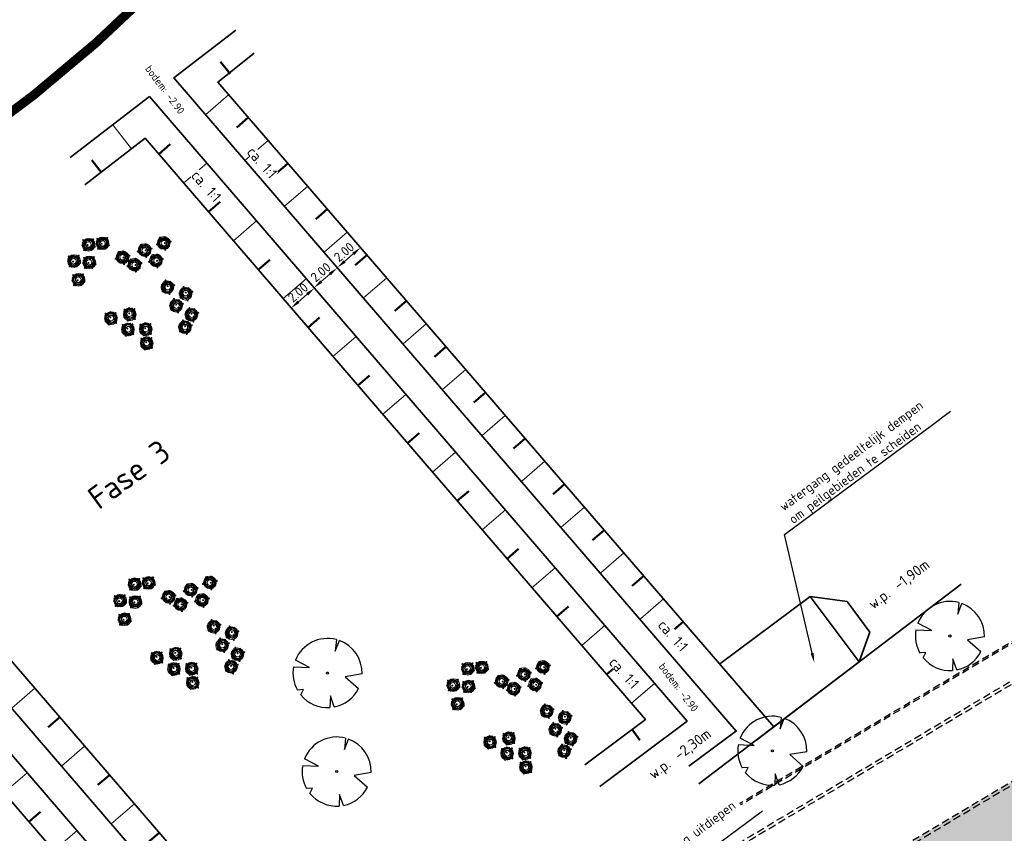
# Model space of a CAD drawing. Header units: metres. Extents: x 103263 to 106611, y 426963 to 428812.
# Tile 44 of 74: x 104398 to 104462, y 427830 to 427884. Entities that reach past the tile are written whole.
import ezdxf
from ezdxf import colors
from ezdxf.entities.mleader import LeaderData, LeaderLine
from ezdxf.math import Vec2, Vec3

# ---------------------------------------------------------------- set-up
doc = ezdxf.new("R2010")
doc.units = ezdxf.units.M
doc.linetypes.add('DASHED', pattern=[0.75, 0.5, -0.25])
for name, color, linetype, lineweight, true_color in [('Geriefhout', 7, 'Continuous', 0, 0x424242), ('N-WE-GR-BEPLANTING-A-250', 7, 'Continuous', 18, 0x00a500), ('N-WE-GR-GRAS-A-250', 7, 'Continuous', 18, 0x7ca500)]:
    doc.layers.add(name, color=color, linetype=linetype, lineweight=lineweight, true_color=true_color)
for name, color, linetype, lineweight in [('N-GV-GW-TALUD_TEEN-G', 3, 'Continuous', 35), ('N-WE-GR-BOOM-S', 7, 'Continuous', 25), ('N-WE-GW-HOOGTE_AFWERKHOOGTE-T25', 7, 'Continuous', 25), ('N-WE-GW-TALUD_KRUIN-G', 3, 'Continuous', 35), ('N-WE-GW-TALUDARCERING-S', 90, 'Continuous', 25), ('N-WE-GW-TALUDARCERING_KORT-G', 90, 'Continuous', 50), ('N-WE-GW-TALUDARCERING_LANG-G', 90, 'Continuous', 18), ('N-WE-VH-VERHARDING-G', 252, 'Continuous', 35), ('N-XX-GW-TALUDARCERING-S', 90, 'Continuous', 25), ('N-XX-GW-TALUDARCERING_KORT-G', 90, 'Continuous', 50), ('N-XX-GW-TALUDARCERING_LANG-G', 90, 'Continuous', 18), ('toekomstig', 254, 'DASHED', 25), ('X-XX-AL-M', 7, 'Continuous', 18), ('X-XX-AL-REFERENTIE-T25', 7, 'Continuous', 25), ('X-XX-AL-VERWIJZING-M', 7, 'Continuous', 18)]:
    doc.layers.add(name, color=color, linetype=linetype, lineweight=lineweight)
doc.layers.add('N-WE-VH-VERHARDING-AP_GROEN4', color=7, linetype='Continuous', true_color=0x004700)
doc.layers.add('N-WE-VH-VERHARDING-AP_VOETPAD', color=7, linetype='Continuous', true_color=0x424242)
doc.styles.add('NLCS-ISO-M200-T25', font='NLCS-ISO.ttf', dxfattribs={"height": 0.5})
doc.styles.add('NLCS-ISO-M250-T25', font='NLCS-ISO.ttf', dxfattribs={"height": 0.625})
doc.dimstyles.new('NLCS-M250-T25-PIJL_L2_H1', dxfattribs={"dimscale": 0.25, "dimtxt": 2.5, "dimasz": 2.5, "dimexe": 2, "dimexo": 2, "dimgap": 0.7, "dimtad": 1, "dimzin": 0, "dimdsep": 46, "dimtxsty": 'NLCS-ISO-M250-T25', "dimcen": 0, "dimdle": 2, "dimclrd": 256, "dimclre": 256, "dimclrt": 256, "dimadec": 1, "dimazin": 0, "dimtfac": 1, "dimtdec": 3, "dimtofl": 0, "dimtmove": 0, "dimatfit": 3, "dimfxl": 2, "dimfxlon": 1, "dimtfillclr": 256, "dimtolj": 1, "dimtzin": 0, "dimlwd": -1, "dimlwe": -1, "dimarcsym": 0})

# ---------------------------------------------------------------- blocks, each defined once
blk = doc.blocks.new('*U272')
at = {"ltscale": 20, "flags": 128}
for points in [[(0.579, 2.19), (0.513, 1.443), (0.778, 2.128)], [(-2.229, 0.403), (-1.184, 0.353), (-2.105, 0.838)], [(2.265, -0.058), (1.153, -0.248), (2.022, -1.021)], [(-1.754, -1.434), (-1.576, -1.088), (-1.973, -1.113)], [(0.446, -2.221), (0.189, -1.499), (0.162, -2.26)]]:
    blk.add_lwpolyline(points, dxfattribs=at)
blk.add_lwpolyline([(2.265, -0.058, 0.321944), (0.778, 2.128, 0.321944)], format="xyb", dxfattribs=at)
blk.add_circle((0, 0), 0.0675)
at = {"ltscale": 20}
for start, end in [(75.18441, 158.29895), (169.74905, 209.43023), (281.36007, 333.20465), (219.26669, 274.10684)]:
    blk.add_arc((0, 0), 2.266, start, end, dxfattribs=at)
blk = doc.blocks.new('*U297')
at = {"ltscale": 20, "flags": 128}
for points in [[(0.579, 2.19), (0.513, 1.443), (0.778, 2.128)], [(-2.229, 0.403), (-1.184, 0.353), (-2.105, 0.838)], [(2.265, -0.058), (1.153, -0.248), (2.022, -1.021)], [(-1.754, -1.434), (-1.576, -1.088), (-1.973, -1.113)], [(0.446, -2.221), (0.189, -1.499), (0.162, -2.26)]]:
    blk.add_lwpolyline(points, dxfattribs=at)
blk.add_lwpolyline([(2.265, -0.058, 0.321944), (0.778, 2.128, 0.321944)], format="xyb", dxfattribs=at)
blk.add_circle((0, 0), 0.0675)
at = {"ltscale": 20}
for start, end in [(75.18441, 158.29895), (169.74905, 209.43023), (281.36007, 333.20465), (219.26669, 274.10684)]:
    blk.add_arc((0, 0), 2.266, start, end, dxfattribs=at)
blk = doc.blocks.new('*U299')
at = {"ltscale": 20, "flags": 128}
for points in [[(0.579, 2.19), (0.513, 1.443), (0.778, 2.128)], [(-2.229, 0.403), (-1.184, 0.353), (-2.105, 0.838)], [(2.265, -0.058), (1.153, -0.248), (2.022, -1.021)], [(-1.754, -1.434), (-1.576, -1.088), (-1.973, -1.113)], [(0.446, -2.221), (0.189, -1.499), (0.162, -2.26)]]:
    blk.add_lwpolyline(points, dxfattribs=at)
blk.add_lwpolyline([(2.265, -0.058, 0.321944), (0.778, 2.128, 0.321944)], format="xyb", dxfattribs=at)
blk.add_circle((0, 0), 0.0675)
at = {"ltscale": 20}
for start, end in [(75.18441, 158.29895), (169.74905, 209.43023), (281.36007, 333.20465), (219.26669, 274.10684)]:
    blk.add_arc((0, 0), 2.266, start, end, dxfattribs=at)
blk = doc.blocks.new('*U131')
at = {"ltscale": 20, "flags": 128}
for points in [[(0.579, 2.19), (0.513, 1.443), (0.778, 2.128)], [(-2.229, 0.403), (-1.184, 0.353), (-2.105, 0.838)], [(2.265, -0.058), (1.153, -0.248), (2.022, -1.021)], [(-1.754, -1.434), (-1.576, -1.088), (-1.973, -1.113)], [(0.446, -2.221), (0.189, -1.499), (0.162, -2.26)]]:
    blk.add_lwpolyline(points, dxfattribs=at)
blk.add_lwpolyline([(2.265, -0.058, 0.321944), (0.778, 2.128, 0.321944)], format="xyb", dxfattribs=at)
blk.add_circle((0, 0), 0.0675)
at = {"ltscale": 20}
for start, end in [(75.18441, 158.29895), (169.74905, 209.43023), (281.36007, 333.20465), (219.26669, 274.10684)]:
    blk.add_arc((0, 0), 2.266, start, end, dxfattribs=at)
blk = doc.blocks.new('geriefhout')
at = {"color": 0}
for centre, radius in [((-3.33, 0.9), 0.415), ((-3.501, 1.259), 0.0638), ((-3.189, 1.266), 0.0346), ((-1.818, 1.109), 0.415), ((-1.824, 1.086), 0.367), ((-1.838, 1.086), 0.332), ((-2.092, 1.368), 0.0346), ((-1.824, 1.086), 0.294), ((-1.855, 1.088), 0.238), ((-1.989, 1.468), 0.0638), ((-1.902, 1.285), 0.0346), ((-1.667, 1.275), 0.0638), ((-1.678, 1.474), 0.0346), ((-0.961, 1.334), 0.0346), ((-0.883, 1.323), 0.0638), ((-0.501, 1.352), 0.415), ((-0.506, 1.334), 0.367), ((-0.52, 1.334), 0.332), ((-0.774, 1.611), 0.0346), ((-0.506, 1.334), 0.294), ((-0.538, 1.335), 0.238), ((-0.671, 1.711), 0.0638), ((-0.5, 1.335), 0.179), ((-0.584, 1.528), 0.0346), ((-0.433, 1.324), 0.0346), ((-0.349, 1.519), 0.0638), ((-0.36, 1.718), 0.0346), ((-0.217, 1.343), 0.0346), ((-0.115, 1.47), 0.0346), ((-0.04, 1.37), 0.0346), ((-3.791, 0.883), 0.0346), ((-3.713, 0.871), 0.0638), ((-3.33, 0.9), 0.367), ((-3.345, 0.901), 0.332), ((-3.604, 1.16), 0.0346), ((-3.33, 0.9), 0.294), ((-3.362, 0.902), 0.238), ((-3.531, 0.621), 0.0638), ((-3.511, 0.791), 0.0346), ((-3.324, 0.902), 0.179), ((-3.414, 1.077), 0.0346), ((-3.319, 0.639), 0.0346), ((-3.263, 0.872), 0.0346), ((-3.179, 1.067), 0.0638), ((-3.051, 0.648), 0.0638), ((-3.047, 0.891), 0.0346), ((-2.643, 0.285), 0.415), ((-2.945, 1.018), 0.0346), ((-2.869, 0.918), 0.0346), ((-2.813, 0.644), 0.0638), ((-2.502, 0.651), 0.0346), ((-2.279, 1.091), 0.0346), ((-2.201, 1.08), 0.0638), ((-2.019, 0.83), 0.0638), ((-1.999, 1), 0.0346), ((-1.817, 1.088), 0.179), ((-1.807, 0.848), 0.0346), ((-1.801, 0.648), 0.0346), ((-1.751, 1.081), 0.0346), ((-1.657, 0.742), 0.0346), ((-1.21, 0.31), 0.415), ((-1.539, 0.856), 0.0638), ((-1.535, 1.099), 0.0346), ((-1.18, 0.291), 0.367), ((-1.433, 1.227), 0.0346), ((-1.38, 0.669), 0.0638), ((-1.358, 1.126), 0.0346), ((-1.069, 0.675), 0.0346), ((-0.701, 1.073), 0.0638), ((-0.681, 1.243), 0.0346), ((-0.489, 1.091), 0.0346), ((-0.483, 0.891), 0.0346), ((-0.339, 0.985), 0.0346), ((-0.221, 1.1), 0.0638), ((-3.312, 0.44), 0.0346), ((-3.169, 0.533), 0.0346), ((-3.104, 0.267), 0.0346), ((-3.025, 0.256), 0.0638), ((-2.648, 0.267), 0.367), ((-2.663, 0.267), 0.332), ((-2.916, 0.544), 0.0346), ((-2.648, 0.267), 0.294), ((-2.68, 0.268), 0.238), ((-2.843, 0.006), 0.0638), ((-2.824, 0.176), 0.0346), ((-2.642, 0.268), 0.179), ((-2.726, 0.461), 0.0346), ((-2.631, 0.024), 0.0346), ((-2.575, 0.257), 0.0346), ((-2.492, 0.452), 0.0638), ((-2.363, 0.033), 0.0638), ((-2.359, 0.276), 0.0346), ((-2.257, 0.403), 0.0346), ((-2.182, 0.303), 0.0346), ((-1.67, 0.292), 0.0346), ((-1.592, 0.281), 0.0638), ((-1.195, 0.292), 0.332), ((-1.483, 0.569), 0.0346), ((-1.18, 0.291), 0.294), ((-1.41, 0.031), 0.0638), ((-1.212, 0.293), 0.238), ((-1.39, 0.201), 0.0346), ((-1.174, 0.293), 0.179), ((-1.293, 0.486), 0.0346), ((-1.198, 0.049), 0.0346), ((-1.142, 0.282), 0.0346), ((-1.058, 0.476), 0.0638), ((-0.93, 0.058), 0.0638), ((-0.926, 0.3), 0.0346), ((-0.824, 0.428), 0.0346), ((-0.749, 0.328), 0.0346), ((-2.625, -0.176), 0.0346), ((-2.481, -0.082), 0.0346), ((-1.192, -0.151), 0.0346), ((-1.048, -0.057), 0.0346)]:
    blk.add_circle(centre, radius, dxfattribs=at)
blk = doc.blocks.new('*D404')
at = {"layer": 'Defpoints', "color": 0, "ltscale": 0.25, "transparency": 16777216}
for p in [(104419.88, 427868.554), (104418.367, 427867.246), (104418.367, 427867.246)]:
    blk.add_point(p, dxfattribs=at)
at = {"layer": 'X-XX-AL-M', "ltscale": 0.25, "transparency": 16777216}
for p, q in [((104419.88, 427868.554), (104419.553, 427868.932)), ((104419.407, 427868.145), (104418.84, 427867.654)), ((104418.367, 427867.246), (104418.04, 427867.624))]:
    blk.add_line(p, q, dxfattribs=at)
for points in [[(104419.339, 427868.224), (104419.475, 427868.066), (104419.88, 427868.554)], [(104418.771, 427867.733), (104418.908, 427867.575), (104418.367, 427867.246)]]:
    blk.add_solid(points, dxfattribs=at)
at = {"layer": 'X-XX-AL-M', "ltscale": 0.25, "transparency": 16777216, "insert": (104418.804, 427868.268), "char_height": 0.625, "attachment_point": 5, "rotation": 40.84417, "style": 'NLCS-ISO-M250-T25'}
blk.add_mtext('\\A1;2.00', dxfattribs=at)
blk = doc.blocks.new('*U52')
at = {"layer": 'N-WE-GW-TALUDARCERING_KORT-G', "ltscale": 0.1}
for p, q in [((104383.856, 427856.721), (104383.099, 427856.069)), ((104387.118, 427852.931), (104386.36, 427852.279)), ((104390.38, 427849.142), (104389.622, 427848.49)), ((104393.642, 427845.352), (104392.884, 427844.7)), ((104396.904, 427841.563), (104396.146, 427840.91)), ((104400.166, 427837.773), (104399.408, 427837.121)), ((104403.427, 427833.984), (104402.669, 427833.331)), ((104406.689, 427830.194), (104405.931, 427829.542)), ((104409.951, 427826.405), (104409.193, 427825.752)), ((104413.213, 427822.615), (104412.455, 427821.963)), ((104416.702, 427821.022), (104417.171, 427820.41))]:
    blk.add_line(p, q, dxfattribs=at)
at = {"layer": 'N-WE-GW-TALUDARCERING_LANG-G', "ltscale": 0.1}
for p, q in [((104385.487, 427854.826), (104383.972, 427853.521)), ((104388.749, 427851.037), (104387.233, 427849.732)), ((104392.011, 427847.247), (104390.495, 427845.942)), ((104395.273, 427843.458), (104393.757, 427842.153)), ((104398.535, 427839.668), (104397.019, 427838.363)), ((104401.796, 427835.879), (104400.281, 427834.574)), ((104405.058, 427832.089), (104403.542, 427830.784)), ((104408.32, 427828.299), (104406.804, 427826.995)), ((104411.582, 427824.51), (104410.066, 427823.205)), ((104414.844, 427820.72), (104413.328, 427819.416))]:
    blk.add_line(p, q, dxfattribs=at)
blk = doc.blocks.new('*U53')
at = {"layer": 'N-WE-GW-TALUDARCERING_KORT-G', "ltscale": 0.1}
for p, q in [((104378.572, 427853.663), (104379.33, 427854.316)), ((104381.834, 427849.874), (104382.591, 427850.526)), ((104385.095, 427846.084), (104385.853, 427846.737)), ((104388.357, 427842.295), (104389.115, 427842.947)), ((104391.619, 427838.505), (104392.377, 427839.158)), ((104394.881, 427834.716), (104395.639, 427835.368)), ((104398.143, 427830.926), (104398.901, 427831.579)), ((104401.404, 427827.137), (104402.162, 427827.789)), ((104404.666, 427823.347), (104405.424, 427824)), ((104407.928, 427819.558), (104408.686, 427820.21)), ((104409.997, 427815.895), (104410.438, 427815.313))]:
    blk.add_line(p, q, dxfattribs=at)
at = {"layer": 'N-WE-GW-TALUDARCERING_LANG-G', "ltscale": 0.1}
for p, q in [((104380.203, 427851.769), (104381.718, 427853.073)), ((104383.464, 427847.979), (104384.98, 427849.284)), ((104386.726, 427844.19), (104388.242, 427845.494)), ((104389.988, 427840.4), (104391.504, 427841.705)), ((104393.25, 427836.611), (104394.766, 427837.915)), ((104396.512, 427832.821), (104398.028, 427834.126)), ((104399.774, 427829.031), (104401.289, 427830.336)), ((104403.035, 427825.242), (104404.551, 427826.547)), ((104406.297, 427821.452), (104407.813, 427822.757)), ((104409.559, 427817.663), (104411.075, 427818.968))]:
    blk.add_line(p, q, dxfattribs=at)
blk = doc.blocks.new('*U69')
at = {"layer": 'N-WE-GW-TALUDARCERING_KORT-G', "ltscale": 0.1}
for p, q in [((104406.657, 427874.686), (104407.416, 427875.339)), ((104402.887, 427873.515), (104402.281, 427874.302)), ((104409.918, 427870.896), (104410.677, 427871.55)), ((104413.18, 427867.107), (104413.939, 427867.76)), ((104416.442, 427863.317), (104417.201, 427863.971)), ((104419.704, 427859.528), (104420.463, 427860.181)), ((104422.966, 427855.738), (104423.725, 427856.392)), ((104426.228, 427851.949), (104426.987, 427852.602)), ((104429.489, 427848.159), (104430.249, 427848.813)), ((104432.751, 427844.37), (104433.511, 427845.023)), ((104436.013, 427840.58), (104436.772, 427841.234)), ((104437.684, 427836.964), (104438.199, 427836.276))]:
    blk.add_line(p, q, dxfattribs=at)
at = {"layer": 'N-WE-GW-TALUDARCERING_LANG-G', "ltscale": 0.1}
for p, q in [((104404.868, 427875.04), (104403.656, 427876.615)), ((104408.288, 427872.791), (104409.806, 427874.098)), ((104411.549, 427869.002), (104413.067, 427870.308)), ((104414.811, 427865.212), (104416.329, 427866.519)), ((104418.073, 427861.422), (104419.591, 427862.729)), ((104421.335, 427857.633), (104422.853, 427858.94)), ((104424.597, 427853.843), (104426.115, 427855.15)), ((104427.858, 427850.054), (104429.377, 427851.361)), ((104431.12, 427846.264), (104432.639, 427847.572)), ((104434.382, 427842.475), (104435.901, 427843.782)), ((104437.644, 427838.685), (104439.163, 427839.993))]:
    blk.add_line(p, q, dxfattribs=at)
blk = doc.blocks.new('*U70')
at = {"layer": 'N-XX-GW-TALUDARCERING_KORT-G', "ltscale": 0.1}
for p, q in [((104412.88, 427881.285), (104412.257, 427882.067)), ((104414.07, 427878.41), (104413.312, 427877.757)), ((104416.66, 427875.404), (104415.902, 427874.751)), ((104419.249, 427872.398), (104418.491, 427871.746)), ((104421.839, 427869.392), (104421.081, 427868.74)), ((104424.428, 427866.386), (104423.671, 427865.734)), ((104427.018, 427863.381), (104426.26, 427862.728)), ((104429.607, 427860.375), (104428.85, 427859.722)), ((104432.197, 427857.369), (104431.439, 427856.716)), ((104434.787, 427854.363), (104434.029, 427853.71)), ((104437.376, 427851.357), (104436.619, 427850.704)), ((104439.966, 427848.351), (104439.208, 427847.698)), ((104442.555, 427845.345), (104441.798, 427844.693))]:
    blk.add_line(p, q, dxfattribs=at)
at = {"layer": 'N-XX-GW-TALUDARCERING_LANG-G', "ltscale": 0.1}
for p, q in [((104412.775, 427879.913), (104411.26, 427878.608)), ((104415.365, 427876.907), (104413.849, 427875.602)), ((104417.954, 427873.901), (104416.439, 427872.596)), ((104420.544, 427870.895), (104419.029, 427869.59)), ((104423.133, 427867.889), (104421.618, 427866.584)), ((104425.723, 427864.884), (104424.208, 427863.578)), ((104428.313, 427861.878), (104426.797, 427860.572)), ((104430.902, 427858.872), (104429.387, 427857.566)), ((104433.492, 427855.866), (104431.977, 427854.56)), ((104436.081, 427852.86), (104434.566, 427851.555)), ((104438.671, 427849.854), (104437.156, 427848.549)), ((104441.26, 427846.848), (104439.745, 427845.543))]:
    blk.add_line(p, q, dxfattribs=at)
blk = doc.blocks.new('*D421')
at = {"layer": 'Defpoints', "color": 0, "ltscale": 0.1, "transparency": 16777216}
for p in [(104418.351, 427867.232), (104416.837, 427865.929), (104416.837, 427865.929)]:
    blk.add_point(p, dxfattribs=at)
at = {"layer": 'X-XX-AL-VERWIJZING-M', "ltscale": 0.1, "transparency": 16777216}
for p, q in [((104418.351, 427867.232), (104418.024, 427867.61)), ((104417.877, 427866.824), (104417.311, 427866.337)), ((104416.837, 427865.929), (104416.511, 427866.308))]:
    blk.add_line(p, q, dxfattribs=at)
for points in [[(104417.809, 427866.903), (104417.945, 427866.745), (104418.351, 427867.232)], [(104417.243, 427866.416), (104417.379, 427866.258), (104416.837, 427865.929)]]:
    blk.add_solid(points, dxfattribs=at)
at = {"layer": 'X-XX-AL-VERWIJZING-M', "ltscale": 0.1, "transparency": 16777216, "insert": (104417.276, 427866.95), "char_height": 0.625, "attachment_point": 5, "rotation": 40.72154, "style": 'NLCS-ISO-M250-T25'}
blk.add_mtext('\\A1;2.00', dxfattribs=at)
blk = doc.blocks.new('*D422')
at = {"layer": 'Defpoints', "color": 0, "ltscale": 0.1, "transparency": 16777216}
for p in [(104416.858, 427865.905), (104415.339, 427864.598), (104415.339, 427864.598)]:
    blk.add_point(p, dxfattribs=at)
at = {"layer": 'X-XX-AL-VERWIJZING-M', "ltscale": 0.1, "transparency": 16777216}
for p, q in [((104416.858, 427865.905), (104417.184, 427865.526)), ((104416.384, 427865.497), (104415.813, 427865.006)), ((104415.339, 427864.598), (104415.666, 427864.219))]:
    blk.add_line(p, q, dxfattribs=at)
for points in [[(104416.316, 427865.576), (104416.452, 427865.418), (104416.858, 427865.905)], [(104415.745, 427865.085), (104415.881, 427864.927), (104415.339, 427864.598)]]:
    blk.add_solid(points, dxfattribs=at)
at = {"layer": 'X-XX-AL-VERWIJZING-M', "ltscale": 0.1, "transparency": 16777216, "insert": (104415.78, 427865.621), "char_height": 0.625, "attachment_point": 5, "rotation": 40.72003, "style": 'NLCS-ISO-M250-T25'}
blk.add_mtext('\\A1;2.00', dxfattribs=at)

msp = doc.modelspace()

# ---------------------------------------------------------------- hatches: boundary and pattern name
at = {"layer": 'N-WE-GR-BEPLANTING-A-250'}
h = msp.add_hatch(dxfattribs=at)
h.set_pattern_fill('AGR-BEPLANTING_SOORT_01', color=256, scale=0.2, style=0, pattern_type=2)
h.set_pattern_definition([(60, (104639.9556, 427910.1806), (-0.5773504, 0.9999998), [0.288676, -0.866026]), (120, (104639.9556, 427910.1806), (-1.1547004, -2e-07), [0.288676, -0.866026]), (270, (104639.95565, 427910.18064), (0.57735, -1), [0.25, -1.75])])
edge = h.paths.add_edge_path()
edge.add_line((104659.33, 427926.461), (104651.723, 427930.161))
edge.add_line((104651.723, 427930.161), (104630.494, 427940.377))
edge.add_line((104630.494, 427940.377), (104615.821, 427939.216))
edge.add_line((104615.821, 427939.216), (104614.238, 427936.942))
edge.add_line((104614.238, 427936.942), (104618.901, 427931.767))
edge.add_line((104618.901, 427931.767), (104620.001, 427927.102))
edge.add_line((104620.001, 427927.102), (104630.09, 427928.171))
edge.add_line((104630.09, 427928.171), (104636.288, 427922.296))
edge.add_line((104636.288, 427922.296), (104635.626, 427916.445))
edge.add_line((104635.626, 427916.445), (104649.327, 427918.542))
edge.add_line((104649.327, 427918.542), (104660.637, 427913.992))
edge.add_line((104660.637, 427913.992), (104663.613, 427914.901))
edge.add_line((104663.613, 427914.901), (104665.801, 427914.176))
edge.add_line((104665.801, 427914.176), (104667.1, 427911.864))
edge.add_line((104667.1, 427911.864), (104668.62, 427908.935))
edge.add_line((104668.62, 427908.935), (104670.709, 427905.029))
edge.add_line((104670.709, 427905.029), (104666.141, 427898.787))
edge.add_line((104666.141, 427898.787), (104659.394, 427895.168))
edge.add_line((104659.394, 427895.168), (104659.885, 427894.606))
edge.add_arc((2471945.486, 2366238.399), 3059610.724, 219.310766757, 219.311095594)
edge.add_arc((104633.177, 427844.621), 52.499, 34.46648, 43.89213, ccw=False)
edge.add_arc((104561.264, 427811.91), 131.021, 20.52501, 28.45236, ccw=False)
edge.add_arc((104687.252, 427859.058), 3.5, 200.2205, 290.17747)
edge.add_arc((104734.333, 427775.806), 92.191, 116.25825, 119.84127, ccw=False)
edge.add_line((104693.547, 427858.483), (104693.719, 427859.706))
edge.add_line((104693.719, 427859.706), (104675.355, 427897.713))
edge.add_line((104675.355, 427897.713), (104665.269, 427916.348))
edge.add_line((104665.269, 427916.348), (104661.135, 427923.401))
edge.add_line((104661.135, 427923.401), (104659.33, 427926.461))
edge = h.paths.add_edge_path()
edge.add_line((104670.155, 427924.725), (104658.918, 427940.306))
edge.add_line((104658.918, 427940.306), (104653.228, 427936.582))
edge.add_arc((104651.49, 427939.148), 3.1, 210.78232, 304.10963, ccw=False)
edge.add_arc((104006.721, 427555.058), 747.402, 30.782318, 33.226245)
edge.add_line((104631.932, 427964.594), (104627.986, 427961.768))
edge.add_line((104627.986, 427961.768), (104626.318, 427960.551))
edge.add_line((104626.318, 427960.551), (104625.97, 427960.946))
edge.add_line((104625.97, 427960.946), (104624.14, 427949.098))
edge.add_line((104624.14, 427949.098), (104623.843, 427947.174))
edge.add_line((104623.843, 427947.174), (104618.568, 427941.942))
edge.add_line((104618.568, 427941.942), (104631.166, 427942.938))
edge.add_line((104631.166, 427942.938), (104634.784, 427941.178))
edge.add_line((104634.784, 427941.178), (104651.566, 427933.017))
edge.add_line((104651.566, 427933.017), (104660.886, 427928.485))
edge.add_line((104660.886, 427928.485), (104667.484, 427917.521))
edge.add_line((104667.484, 427917.521), (104673.544, 427906.582))
edge.add_line((104673.544, 427906.582), (104680.594, 427892.683))
edge.add_line((104680.594, 427892.683), (104687.997, 427877.313))
edge.add_line((104687.997, 427877.313), (104695.985, 427860.764))
edge.add_line((104695.985, 427860.764), (104701.345, 427863.409))
edge.add_line((104701.345, 427863.409), (104685.833, 427895.579))
edge.add_line((104685.833, 427895.579), (104682.011, 427903.447))
edge.add_line((104682.011, 427903.447), (104677.897, 427911.161))
edge.add_line((104677.897, 427911.161), (104670.155, 427924.725))
at = {"layer": 'N-WE-GR-GRAS-A-250'}
h = msp.add_hatch(dxfattribs=at)
h.set_pattern_fill('AGR-GRAS_01-SO', color=256, scale=0.05, angle=-43.67095, pattern_type=2)
h.set_pattern_definition([(316.3290536, (0, 0), (1.767291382, 0.0410020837), [0.15, -1]), (1.3290536, (0.5343, -0.1644), (1.5089930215, 1.7854803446), [0.15, -1]), (346.3290536, (0.1759, 0.0394), (1.3156843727, 0.9664236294), [0.15, -1]), (331.3290536, (0.7036, 0.1578), (0.9740066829, 0.3221971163), [0.15, -1]), (91.3290536, (1.87095, 1.6702), (-0.58708173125, -0.56376860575), [0.15, -1]), (106.3290536, (1.43023, -0.6741), (-0.3111394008, -0.71637439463), [0.15, -1]), (121.3290536, (0.2515, -0.171), (-0.4753752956, -0.7576399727), [0.15, -1]), (41.3290536, (0.7069, 0.0164), (0.1086561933, 1.693574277), [0.15, -1]), (56.3290536, (0, 0), (-0.333375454, 1.663989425), [0.15, -1])])
edge = h.paths.add_edge_path()
edge.add_line((104419.065, 427791.237), (104418.864, 427791.516))
edge.add_line((104418.864, 427791.516), (104422.088, 427793.883))
edge.add_line((104422.088, 427793.883), (104422.296, 427793.595))
edge.add_line((104422.296, 427793.595), (104461.831, 427822.44))
edge.add_line((104461.831, 427822.44), (104478.853, 427830.65))
edge.add_arc((104677.937, 427834.8), 199.128, 179.10857, 181.19426, ccw=False)
edge.add_line((104478.834, 427837.898), (104478.634, 427837.901))
edge.add_line((104478.634, 427837.901), (104478.669, 427839.68))
edge.add_arc((104476.87, 427839.725), 1.8, 358.59697, 480.75556)
edge.add_line((104475.949, 427841.271), (104465.947, 427835.552))
edge.add_line((104465.947, 427835.552), (104463.707, 427834.22))
edge.add_line((104463.707, 427834.22), (104456.064, 427829.672))
edge.add_line((104456.064, 427829.672), (104452.055, 427827.286))
edge.add_line((104452.055, 427827.286), (104445.141, 427823.061))
edge.add_line((104445.141, 427823.061), (104437.468, 427816.705))
edge.add_line((104437.468, 427816.705), (104434.484, 427814.012))
edge.add_line((104434.484, 427814.012), (104428.225, 427808.625))
edge.add_line((104428.225, 427808.625), (104425.34, 427806.142))
edge.add_line((104425.34, 427806.142), (104422.204, 427803.365))
edge.add_line((104422.204, 427803.365), (104418.559, 427800.305))
edge.add_line((104418.559, 427800.305), (104412.598, 427795.174))
edge.add_line((104412.598, 427795.174), (104410.151, 427792.804))
edge.add_line((104410.151, 427792.804), (104405.731, 427789))
edge.add_line((104405.731, 427789), (104402.456, 427786.716))
edge.add_line((104402.456, 427786.716), (104407.391, 427781.339))
edge.add_line((104407.391, 427781.339), (104414.783, 427788.113))
edge.add_line((104414.783, 427788.113), (104419.065, 427791.237))
at = {"layer": 'N-WE-VH-VERHARDING-AP_GROEN4', "ltscale": 0.1}
h = msp.add_hatch(dxfattribs=at)
h.set_pattern_fill('CROSS', color=256, scale=0.05, style=0)
edge = h.paths.add_edge_path()
edge.add_line((104616.303, 427898.411), (104514.506, 427822.823))
edge.add_line((104514.506, 427822.823), (104506.477, 427816.862))
edge.add_line((104506.477, 427816.862), (104495.436, 427811.135))
edge.add_line((104495.436, 427811.135), (104485.008, 427807.809))
edge.add_line((104485.008, 427807.809), (104485.495, 427805.863))
edge.add_line((104485.495, 427805.863), (104492.893, 427807.092))
edge.add_line((104492.893, 427807.092), (104495.359, 427807.502))
edge.add_line((104495.359, 427807.502), (104478.667, 427790.822))
edge.add_line((104478.667, 427790.822), (104467.495, 427783.521))
edge.add_line((104467.495, 427783.521), (104471.984, 427792.577))
edge.add_line((104471.984, 427792.577), (104477.22, 427800.942))
edge.add_line((104477.22, 427800.942), (104480.935, 427805.041))
edge.add_line((104480.935, 427805.041), (104485.128, 427805.802))
edge.add_line((104485.128, 427805.802), (104485.514, 427804.821))
edge.add_line((104485.514, 427804.821), (104484.481, 427807.714))
edge.add_line((104484.481, 427807.714), (104480.58, 427807.009))
edge.add_line((104480.58, 427807.009), (104473.488, 427799.642))
edge.add_line((104473.488, 427799.642), (104462.601, 427787.301))
edge.add_line((104462.601, 427787.301), (104429.992, 427760.07))
edge.add_line((104429.992, 427760.07), (104423.569, 427755.301))
edge.add_line((104423.569, 427755.301), (104334.939, 427689.491))
edge.add_arc((104360.268, 427671.929), 30.822, 145.26395, 160.12905)
edge.add_arc((104319.444, 427686.849), 12.644, 311.59389, 339.42502, ccw=False)
edge.add_line((104327.838, 427677.393), (104328.453, 427676.013))
edge.add_line((104328.453, 427676.013), (104328.897, 427675.013))
edge.add_arc((104319.403, 427686.872), 15.191, 308.68033, 339.46019)
edge.add_arc((104360.268, 427671.929), 28.322, 146.07819, 160.15807, ccw=False)
edge.add_line((104336.767, 427687.734), (104371.488, 427713.515))
edge.add_line((104371.488, 427713.515), (104381.931, 427721.27))
edge.add_line((104381.931, 427721.27), (104433.496, 427759.558))
edge.add_line((104433.496, 427759.558), (104466.748, 427784.212))
edge.add_line((104466.748, 427784.212), (104467.495, 427783.521))
edge.add_line((104467.495, 427783.521), (104478.667, 427790.822))
edge.add_line((104478.667, 427790.822), (104495.359, 427807.502))
edge.add_line((104495.359, 427807.502), (104498.846, 427808.081))
edge.add_line((104498.846, 427808.081), (104506.801, 427813.988))
edge.add_line((104506.801, 427813.988), (104507.567, 427814.557))
edge.add_line((104507.567, 427814.557), (104508.072, 427817.976))
edge.add_line((104508.072, 427817.976), (104506.477, 427816.862))
edge.add_line((104506.477, 427816.862), (104514.506, 427822.823))
edge.add_line((104514.506, 427822.823), (104518.01, 427822.311))
edge.add_line((104518.01, 427822.311), (104547.643, 427844.315))
edge.add_line((104547.643, 427844.315), (104558.086, 427852.07))
edge.add_line((104558.086, 427852.07), (104615.787, 427894.914))
edge.add_line((104615.787, 427894.914), (104616.303, 427898.411))

# ---------------------------------------------------------------- linework, layer by layer
at = {"layer": 'N-GV-GW-TALUD_TEEN-G', "ltscale": 10, "flags": 128}
for points in [[(104382.274, 427860.15), (104379.863, 427858.294), (104414.819, 427817.684), (104417.765, 427819.891)], [(104375.138, 427854.524), (104378.338, 427857.001), (104413.215, 427816.482), (104410.422, 427814.389)]]:
    msp.add_lwpolyline(points, dxfattribs=at)
at = {"layer": 'N-WE-GW-TALUD_KRUIN-G', "ltscale": 0.1}
for points in [[(104411.709, 427882.813), (104407.64, 427879.683), (104444.498, 427836.853)], [(104412.91, 427881.309), (104410.52, 427879.403), (104446.985, 427837.147)], [(104400.856, 427874.459), (104406.051, 427878.459), (104441.292, 427837.52), (104435.574, 427833.235)], [(104416.809, 427821.104), (104415.425, 427820.045), (104382.746, 427858.011), (104383.483, 427858.578)], [(104409.587, 427815.584), (104410.653, 427816.392), (104377.984, 427854.346), (104376.287, 427853.039)], [(104449.347, 427845.688), (104443.432, 427841.263)], [(104452.559, 427841.394), (104449.347, 427845.688)], [(104451.784, 427845.352), (104449.347, 427845.688)], [(104453.275, 427843.358), (104451.784, 427845.352)], [(104453.275, 427843.358), (104452.559, 427841.394)], [(104452.559, 427841.394), (104448.575, 427838.358)], [(104442.068, 427833.399), (104448.575, 427838.358)], [(104441.412, 427834.569), (104444.558, 427836.897)]]:
    msp.add_lwpolyline(points, dxfattribs=at)
msp.add_lwpolyline([(104445.037, 427842.464), (104445.037, 427842.464)], close=True, dxfattribs=at)
at = {"layer": 'N-WE-VH-VERHARDING-AP_VOETPAD', "const_width": 0.6}
msp.add_lwpolyline([(104369.477, 427873.279, 0.20428), (104394.158, 427875.335, 0.041882), (104406.451, 427885.652, 0.624638), (104402.362, 427907.147, -0.247139), (104390.023, 427921.476, 0.636391), (104372.208, 427926.933, 0.164148), (104366.23, 427914.383, -0.198733), (104358.284, 427902.017), (104354.73, 427895.458, -0.015973), (104352.252, 427890.88, -0.217703), (104320.277, 427873.798, 0.417006), (104304.791, 427861.591, 0.141195), (104309.12, 427843.984), (104314.947, 427835.048, 0.348795), (104338.835, 427832.553, 0.164767), (104345.724, 427842.43, 0.093365), (104345.271, 427849.98, -0.164706), (104345.333, 427860.789, -0.34288), (104369.477, 427873.279, 4.916511)], format="xyb", dxfattribs=at)
at = {"layer": 'N-WE-VH-VERHARDING-G', "ltscale": 0.2}
msp.add_lwpolyline([(104445.865, 427836.293), (104459.247, 427846.491)], dxfattribs=at)
at = {"layer": 'toekomstig', "flags": 128}
for points in [[(104364.035, 427767.123), (104400.028, 427792.216, 0.025474), (104404.035, 427795.324), (104438.07, 427824.619, -0.043514), (104445.924, 427830.271), (104472.076, 427845.832), (104481.979, 427851.742), (104484.066, 427852.983, 0.064102), (104494.074, 427860.828), (104518.041, 427885.153, -0.042341), (104525.194, 427891.278), (104574.782, 427926.946, 0.042048), (104581.136, 427932.381), (104602.484, 427953.997, -0.049107), (104610.878, 427960.974), (104619.073, 427966.525, 0.207513), (104621.165, 427969.816)], [(104397.736, 427793.178), (104398.827, 427793.938, 0.025474), (104402.665, 427796.916), (104436.7, 427826.211, -0.043514), (104444.85, 427832.076), (104471.891, 427848.166)], [(104397.759, 427793.316), (104398.77, 427794.02, 0.025474), (104402.599, 427796.991), (104436.634, 427826.287, -0.043514), (104444.799, 427832.162), (104471.842, 427848.253)], [(104364.149, 427766.959), (104400.142, 427792.052, 0.025474), (104404.165, 427795.172), (104438.2, 427824.468, -0.043514), (104446.026, 427830.099), (104475.022, 427847.352)], [(104475.847, 427841.443), (104448.839, 427825.373, 0.043514), (104441.788, 427820.299), (104407.753, 427791.004, -0.025474), (104403.288, 427787.54), (104367.348, 427762.484)], [(104475.949, 427841.271), (104448.941, 427825.201, 0.043514), (104441.918, 427820.148), (104407.884, 427790.852, -0.025474), (104403.402, 427787.376), (104367.463, 427762.32)]]:
    msp.add_lwpolyline(points, format="xyb", dxfattribs=at)

# ---------------------------------------------------------------- block references
at = {"layer": 'Geriefhout'}
for p, rotation in [((104400.064, 427866.996), 227.4229679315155), ((104407.718, 427867.623), 10.10744981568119), ((104408.415, 427866.788), 104.4615581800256), ((104404.098, 427865.246), 136.0128745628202), ((104403.083, 427844.738), 227.4229679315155), ((104410.737, 427845.364), 10.10744981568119), ((104411.434, 427844.529), 104.4615581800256), ((104407.117, 427842.988), 136.0128745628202), ((104424.92, 427839.199), 227.4229679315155), ((104432.574, 427839.825), 10.10744981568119), ((104433.27, 427838.99), 104.4615581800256), ((104428.954, 427837.449), 136.0128745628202)]:
    msp.add_blockref('geriefhout', p, dxfattribs=dict(at, rotation=rotation))
at = {"layer": 'N-WE-GR-BOOM-S'}
for name, p in [('*U272', (104458.519, 427843.097)), ('*U297', (104417.719, 427840.67)), ('*U131', (104446.879, 427835.572)), ('*U299', (104418.322, 427834.212))]:
    msp.add_blockref(name, p, dxfattribs=at)
at = {"layer": 'N-WE-GW-TALUDARCERING-S', "ltscale": 0.1}
for name in ['*U52', '*U53']:
    msp.add_blockref(name, (0, 0), dxfattribs=at)

# ---------------------------------------------------------------- dimensions: what is measured, and where the dimension line sits
at = {"layer": 'X-XX-AL-M', "ltscale": 0.25}
dim = msp.add_aligned_dim(p1=(104419.88, 427868.554), p2=(104418.367, 427867.246), distance=0, dimstyle='NLCS-M250-T25-PIJL_L2_H1', dxfattribs=at)
dim.commit()
dim.dimension.update_dxf_attribs({"geometry": '*D404', "text_midpoint": (104418.804, 427868.268)})
at = {"layer": 'X-XX-AL-VERWIJZING-M', "ltscale": 0.1}
for p1, p2, picture, middle in [((104418.351, 427867.232), (104416.837, 427865.929), '*D421', (104417.276, 427866.95)), ((104416.858, 427865.905), (104415.339, 427864.598), '*D422', (104415.78, 427865.621))]:
    dim = msp.add_aligned_dim(p1=p1, p2=p2, distance=0, dimstyle='NLCS-M250-T25-PIJL_L2_H1', dxfattribs=at)
    dim.commit()
    dim.dimension.update_dxf_attribs({"geometry": picture, "text_midpoint": middle})

# ---------------------------------------------------------------- next in the draw order: texts
at = {"layer": 'N-WE-GW-HOOGTE_AFWERKHOOGTE-T25', "attachment_point": 1, "style": 'NLCS-ISO-M200-T25', "bg_fill": 3, "bg_fill_color": 256, "bg_fill_transparency": 0}
for s, insert, char_height, width, rotation, box_fill_scale in [('bodem: -2.90', (104406.137, 427880.571), 0.5, 3.98618, 306.8088, 1.2), ('\\pi-2.1,l2.8,t2.8;w.p.^I-1,90m', (104452.516, 427844.958), 0.7, 5.85827, 36.81592, 1), ('\\pi-2.1,l2.8,t2.8;w.p.^I-2,30m', (104438.115, 427833.81), 0.7, 5.85827, 36.81592, 1)]:
    msp.add_mtext(s, dxfattribs=dict(at, insert=insert, char_height=char_height, width=width, rotation=rotation, box_fill_scale=box_fill_scale))

# ---------------------------------------------------------------- next in the draw order: linework, layer by layer
at = {"layer": 'N-WE-GW-TALUD_KRUIN-G', "ltscale": 0.1}
msp.add_lwpolyline([(104401.805, 427872.682), (104405.761, 427875.727), (104438.561, 427837.62), (104434.589, 427834.649)], dxfattribs=at)

# ---------------------------------------------------------------- next in the draw order: block references
at = {"layer": 'N-WE-GW-TALUDARCERING-S', "ltscale": 0.1}
msp.add_blockref('*U69', (0, 0), dxfattribs=at)

# ---------------------------------------------------------------- next in the draw order: leaders
at = {"layer": 'X-XX-AL-REFERENTIE-T25', "ltscale": 0.1}
ml = msp.add_multileader_mtext('Standard', dxfattribs=at)
ml.set_content('watergang gedeeltelijk dempen\\Pom peilgebieden te scheiden', color=256, style='NLCS-ISO-M250-T25')
ml.set_leader_properties(color=256, linetype='ByLayer', lineweight=-1)
ml.build(insert=Vec2(0, 0))
ml.multileader.update_dxf_attribs({"text_left_attachment_type": 5, "text_right_attachment_type": 5, "dogleg_length": 0.625, "arrow_head_size": 0.625})
ctx = ml.context
ctx.base_point, ctx.char_height, ctx.arrow_head_size, ctx.landing_gap_size, ctx.plane_origin, ctx.plane_x_axis, ctx.plane_y_axis = Vec3(104448.175, 427850.125), 0.625, 0.625, 0.225, Vec3(104446.369, 427845.826), Vec3(0.802943, 0.596056), Vec3(-0.596056, 0.802943)
ctx.left_attachment, ctx.right_attachment = 5, 5
notes = []
notes.append((ctx, [(1, (1, 1, 0), (104447.673, 427849.752), (0.802943, 0.596056), 0.625, [(0, [(104449.626, 427841.358)], 0, [])])]))
ctx.mtext.insert, ctx.mtext.text_direction, ctx.mtext.rotation, ctx.mtext.flow_direction = Vec3(104447.251, 427851.748), Vec3(0.802943, 0.596056), 0.63858, 5
ctx.mtext.has_bg_fill, ctx.mtext.bg_color, ctx.mtext.bg_scale_factor, ctx.mtext.bg_transparency, ctx.mtext.use_window_bg_color = 1, -1027028792, 1.5, 0, 1
ml = msp.add_multileader_mtext('Standard', dxfattribs=at)
ml.set_content('bestaande watergang uitdiepen\\Ptot bodem ca. -2.90 ', color=256, style='NLCS-ISO-M250-T25')
ml.set_leader_properties(color=256, linetype='ByLayer', lineweight=-1)
ml.build(insert=Vec2(0, 0))
ml.multileader.update_dxf_attribs({"text_left_attachment_type": 5, "text_right_attachment_type": 5, "dogleg_length": 0.625, "arrow_head_size": 0.625})
ctx = ml.context
ctx.base_point, ctx.char_height, ctx.arrow_head_size, ctx.landing_gap_size, ctx.plane_origin, ctx.plane_x_axis, ctx.plane_y_axis = Vec3(104435.774, 427823.888), 0.625, 0.625, 0.225, Vec3(104425.839, 427831.166), Vec3(0.802943, 0.596056), Vec3(-0.596056, 0.802943)
ctx.left_attachment, ctx.right_attachment = 5, 5
notes.append((ctx, [(1, (1, 1, 0), (104435.273, 427823.516), (0.802943, 0.596056), 0.625, [(0, [(104429.096, 427826.697)], 0, [])])]))
ctx.mtext.insert, ctx.mtext.text_direction, ctx.mtext.rotation, ctx.mtext.flow_direction = Vec3(104434.887, 427825.461), Vec3(0.802943, 0.596056), 0.63858, 5
ctx.mtext.has_bg_fill, ctx.mtext.bg_color, ctx.mtext.bg_scale_factor, ctx.mtext.bg_transparency, ctx.mtext.use_window_bg_color = 1, -1027028792, 1.5, 0, 1
for ctx, leaders in notes:
    for number, flags, end, landing, length, lines in leaders:
        leader = LeaderData()
        leader.index, (leader.has_last_leader_line, leader.has_dogleg_vector, leader.attachment_direction) = number, flags
        leader.last_leader_point, leader.dogleg_vector, leader.dogleg_length = Vec3(end), Vec3(landing), length
        for number, points, colour, breaks in lines:
            line = LeaderLine()
            line.index, line.vertices, line.color, line.breaks = number, Vec3.list(points), colors.encode_raw_color(colour), breaks
            leader.lines.append(line)
        ctx.leaders.append(leader)

# ---------------------------------------------------------------- next in the draw order: texts
at = {"layer": 'N-WE-GW-HOOGTE_AFWERKHOOGTE-T25', "char_height": 0.7, "attachment_point": 1, "rotation": 311.68374, "style": 'NLCS-ISO-M200-T25', "bg_fill": 3, "box_fill_scale": 1, "bg_fill_color": 256, "bg_fill_transparency": 0}
for insert in [(104409.251, 427873.712), (104436.635, 427841.799)]:
    msp.add_mtext('ca. 1:1', dxfattribs=dict(at, insert=insert))
at = {"layer": 'N-WE-GW-HOOGTE_AFWERKHOOGTE-T25', "attachment_point": 1, "style": 'NLCS-ISO-M200-T25', "bg_fill": 3, "box_fill_scale": 1.2, "bg_fill_color": 256, "bg_fill_transparency": 0}
for s, insert, char_height, width, rotation in [('Fase 3', (104401.85, 427852.539), 1.5, 6.36574, 36.17), ('bodem: -2.90', (104439.8, 427841.392), 0.5, 3.98618, 306.8088)]:
    msp.add_mtext(s, dxfattribs=dict(at, insert=insert, char_height=char_height, width=width, rotation=rotation))

# ---------------------------------------------------------------- next in the draw order: block references
at = {"layer": 'N-XX-GW-TALUDARCERING-S', "ltscale": 0.1, "rotation": 0.05010185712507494}
msp.add_blockref('*U70', (372.648, -92.473), dxfattribs=at)

# ---------------------------------------------------------------- next in the draw order: texts
at = {"layer": 'N-WE-GW-HOOGTE_AFWERKHOOGTE-T25', "char_height": 0.7, "attachment_point": 1, "rotation": 311.73384, "style": 'NLCS-ISO-M200-T25', "bg_fill": 3, "box_fill_scale": 1, "bg_fill_color": 256, "bg_fill_transparency": 0}
for insert in [(104412.901, 427875.256), (104439.837, 427844.241)]:
    msp.add_mtext('ca. 1:1', dxfattribs=dict(at, insert=insert))

doc.saveas('drawing.dxf')
